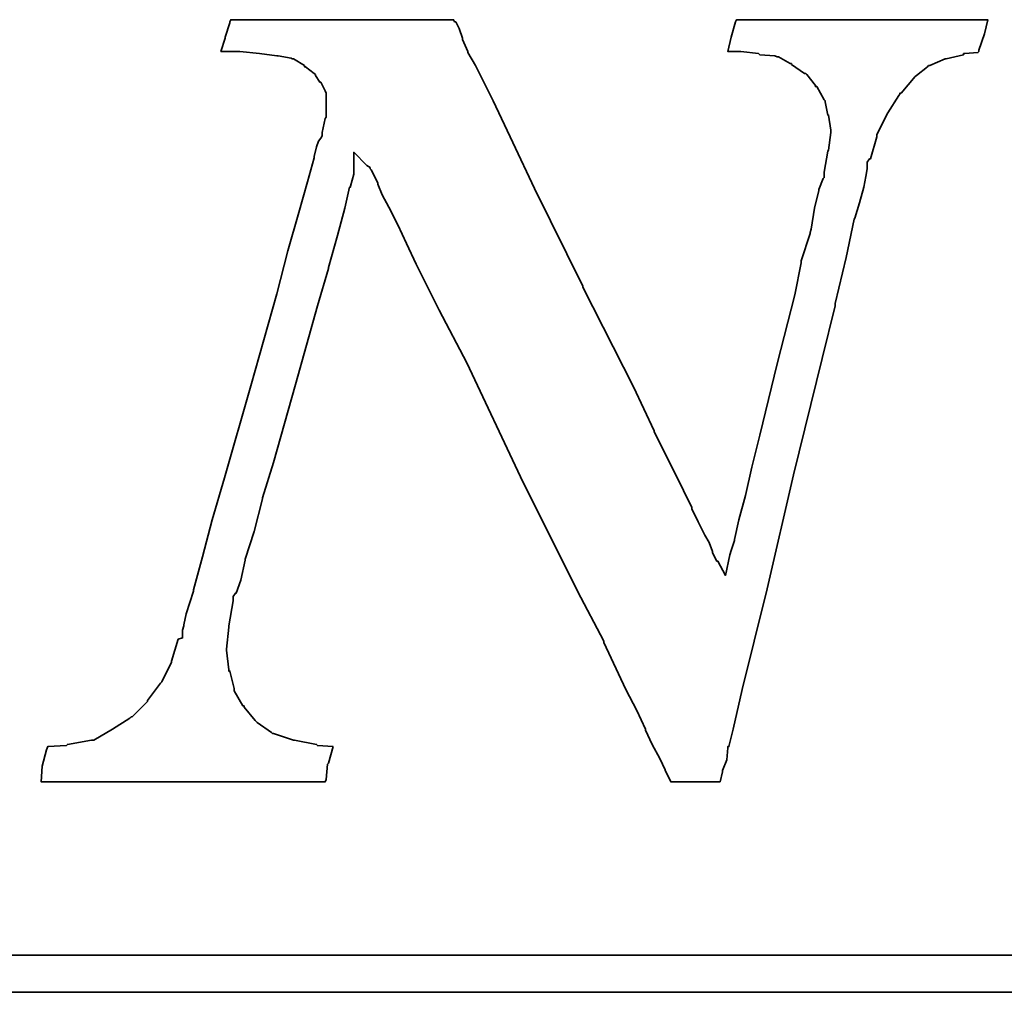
# Model space of a CAD drawing. Header units: millimetres. Extents: x -35 to 321, y -57 to 75.
# Tile 91 of 95: x 216.73 to 218.26, y 1.59 to 3.1. Entities that reach past the tile are written whole.
import ezdxf

# ---------------------------------------------------------------- set-up
doc = ezdxf.new("R2010")
doc.units = ezdxf.units.MM
doc.layers.add('DIM', color=4, linetype='Continuous')
doc.layers.add('layer 1', color=7, linetype='Continuous')

# ---------------------------------------------------------------- blocks, each defined once
blk = doc.blocks.new('TBI MOTION logo(完整正式版)')
at = {"layer": 'layer 1', "color": 22, "lineweight": 35}
for points, knots in [([(58.92625, -7.91875), (58.92625, -7.91875), (58.58625, -7.89375), (58.58625, -7.89375), (58.58625, -7.89375), (58.58625, -7.89375), (58.56625, -7.87125), (58.56625, -7.87125), (58.56625, -7.87125), (58.56625, -7.87125), (58.08375, -7.77375), (58.08375, -7.77375), (58.08375, -7.77375), (58.08375, -7.77375), (58.06125, -7.77375), (58.06125, -7.77375), (58.06125, -7.77375), (58.06125, -7.77375), (57.62625, -7.63125), (57.62625, -7.63125), (57.62625, -7.63125), (57.62625, -7.63125), (57.60625, -7.63125), (57.60625, -7.63125), (57.60625, -7.63125), (57.60625, -7.63125), (57.58125, -7.60625), (57.58125, -7.60625), (57.58125, -7.60625), (57.58125, -7.60625), (57.26625, -7.38875), (57.26625, -7.38875), (57.26625, -7.38875), (57.26625, -7.38875), (57.24625, -7.36875), (57.24625, -7.36875), (57.24625, -7.36875), (57.24625, -7.36875), (57.22125, -7.34375), (57.22125, -7.34375), (57.22125, -7.34375), (57.22125, -7.34375), (56.98125, -7.05375), (56.98125, -7.05375), (56.98125, -7.05375), (56.98125, -7.05375), (56.98125, -7.02875), (56.98125, -7.02875), (56.98125, -7.02875), (56.98125, -7.02875), (56.95625, -7.02875), (56.95625, -7.02875), (56.95625, -7.02875), (56.95625, -7.02875), (56.76625, -6.69625), (56.76625, -6.69625), (56.76625, -6.69625), (56.76625, -6.69625), (56.76625, -6.67125), (56.76625, -6.67125), (56.76625, -6.67125), (56.76625, -6.67125), (56.76625, -6.64875), (56.76625, -6.64875), (56.76625, -6.64875), (56.76625, -6.64875), (56.67125, -6.26375), (56.67125, -6.26375), (56.67125, -6.26375), (56.67125, -6.26375), (56.64625, -6.26375), (56.64625, -6.26375), (56.64625, -6.26375), (56.64625, -6.26375), (56.64625, -6.23875), (56.64625, -6.23875), (56.64625, -6.23875), (56.64625, -6.23875), (56.59625, -5.80875), (56.59625, -5.80875), (56.59625, -5.80875), (56.59625, -5.80875), (56.59625, -5.78375), (56.59625, -5.78375), (56.59625, -5.78375), (56.59625, -5.78375), (56.64625, -5.30375), (56.64625, -5.30375), (56.64625, -5.30375), (56.64625, -5.30375), (56.64625, -5.27875), (56.64625, -5.27875), (56.64625, -5.27875), (56.64625, -5.27875), (56.74125, -4.72875), (56.74125, -4.72875), (56.74125, -4.72875), (56.74125, -4.72875), (56.74125, -4.67875), (56.74125, -4.67875), (56.74125, -4.67875), (56.74125, -4.67875), (56.74125, -4.63375), (56.74125, -4.63375), (56.74125, -4.63375), (56.74125, -4.63375), (56.79125, -4.55875), (56.79125, -4.55875), (56.79125, -4.55875), (56.79125, -4.55875), (56.81125, -4.55875), (56.81125, -4.55875), (56.81125, -4.55875), (56.81125, -4.55875), (56.91125, -4.27375), (56.91125, -4.27375), (56.91125, -4.27375), (56.91125, -4.27375), (57.00625, -3.83874), (57.00625, -3.83874), (57.00625, -3.83874), (57.00625, -3.83874), (57.00625, -3.81374), (57.00625, -3.81374), (57.00625, -3.81374), (57.00625, -3.81374), (57.19875, -3.21374), (57.19875, -3.21374), (57.19875, -3.21374), (57.19875, -3.21374), (57.38625, -2.49625), (57.38625, -2.49625), (57.38625, -2.49625), (57.38625, -2.49625), (57.38625, -2.47374), (57.38625, -2.47374), (57.38625, -2.47374), (57.38625, -2.47374), (57.62625, -1.70375), (57.62625, -1.70375), (57.62625, -1.70375), (57.62625, -1.70375), (58.10625, 0.00125), (58.10625, 0.00125), (58.10625, 0.00125), (58.10625, 0.00125), (58.58625, 1.72625), (58.58625, 1.72625), (58.58625, 1.72625), (58.58625, 1.72625), (58.82625, 2.54125), (58.82625, 2.54125), (58.82625, 2.54125), (58.82625, 2.54125), (58.82625, 2.56374), (58.82625, 2.56374), (58.82625, 2.56374), (58.82625, 2.56374), (59.02125, 3.26125), (59.02125, 3.26125), (59.02125, 3.26125), (59.02125, 3.26125), (59.18625, 3.86125), (59.18625, 3.86125), (59.18625, 3.86125), (59.18625, 3.86125), (59.28625, 4.31875), (59.28625, 4.31875), (59.28625, 4.31875), (59.28625, 4.31875), (59.30625, 4.31875), (59.30625, 4.31875), (59.30625, 4.31875), (59.30625, 4.31875), (59.30625, 4.34125), (59.30625, 4.34125), (59.30625, 4.34125), (59.30625, 4.34125), (59.38125, 4.60625), (59.38125, 4.60625), (59.38125, 4.60625), (59.38125, 4.60625), (59.38125, 4.65125), (59.38125, 4.65125), (59.38125, 4.65125), (59.38125, 4.65125), (59.38125, 5.08625), (59.38125, 5.08625), (59.38125, 5.08625), (59.38125, 5.08625), (59.66625, 4.79624), (59.66625, 4.79624), (59.66625, 4.79624), (59.66625, 4.79624), (59.74125, 4.75124), (59.74125, 4.75124), (59.74125, 4.75124), (59.74125, 4.75124), (59.74125, 4.72624), (59.74125, 4.72624), (59.74125, 4.72624), (59.74125, 4.72624), (59.76125, 4.70124), (59.76125, 4.70124), (59.76125, 4.70124), (59.76125, 4.70124), (59.81125, 4.60625), (59.81125, 4.60625), (59.81125, 4.60625), (59.81125, 4.60625), (59.90625, 4.41125), (59.90625, 4.41125), (59.90625, 4.41125), (59.90625, 4.41125), (59.90625, 4.39125), (59.90625, 4.39125), (59.90625, 4.39125), (59.90625, 4.39125), (60.00375, 4.15124), (60.00375, 4.15124), (60.00375, 4.15124), (60.00375, 4.15124), (60.14625, 3.88374), (60.14625, 3.88374), (60.14625, 3.88374), (60.14625, 3.88374), (60.34125, 3.50124), (60.34125, 3.50124), (60.34125, 3.50124), (60.34125, 3.50124), (60.53125, 3.09125), (60.53125, 3.09125), (60.53125, 3.09125), (60.53125, 3.09125), (60.74625, 2.63625), (60.74625, 2.63625), (60.74625, 2.63625), (60.74625, 2.63625), (61.25125, 1.63124), (61.25125, 1.63124), (61.25125, 1.63124), (61.25125, 1.63124), (61.85125, 0.47625), (61.85125, 0.47625), (61.85125, 0.47625), (61.85125, 0.47625), (63.02625, -2.01874), (63.02625, -2.01874), (63.02625, -2.01874), (63.02625, -2.01874), (64.27625, -4.51374), (64.27625, -4.51374), (64.27625, -4.51374), (64.27625, -4.51374), (64.85125, -5.61375), (64.85125, -5.61375), (64.85125, -5.61375), (64.85125, -5.61375), (64.85125, -5.64125), (64.85125, -5.64125), (64.85125, -5.64125), (64.85125, -5.64125), (65.32875, -6.67125), (65.32875, -6.67125), (65.32875, -6.67125), (65.32875, -6.67125), (65.57125, -7.12875), (65.57125, -7.12875), (65.57125, -7.12875), (65.57125, -7.12875), (65.76125, -7.53625), (65.76125, -7.53625), (65.76125, -7.53625), (65.76125, -7.53625), (65.76125, -7.55625), (65.76125, -7.55625), (65.76125, -7.55625), (65.76125, -7.55625), (65.90375, -7.87125), (65.90375, -7.87125), (65.90375, -7.87125), (65.90375, -7.87125), (66.07125, -8.18125), (66.07125, -8.18125), (66.07125, -8.18125), (66.07125, -8.18125), (66.19125, -8.42375), (66.19125, -8.42375), (66.19125, -8.42375), (66.19125, -8.42375), (66.19125, -8.44375), (66.19125, -8.44375), (66.19125, -8.44375), (66.19125, -8.44375), (66.29125, -8.63875), (66.29125, -8.63875), (66.29125, -8.63875), (66.29125, -8.63875), (66.31125, -8.68625), (66.31125, -8.68625), (66.31125, -8.68625), (66.31125, -8.68625), (66.38375, -8.68625), (66.38375, -8.68625), (66.38375, -8.68625), (66.38375, -8.68625), (66.84125, -8.68625), (66.84125, -8.68625), (66.84125, -8.68625), (66.84125, -8.68625), (67.29625, -8.68625), (67.29625, -8.68625), (67.29625, -8.68625), (67.29625, -8.68625), (67.36625, -8.68625), (67.36625, -8.68625), (67.36625, -8.68625), (67.36625, -8.68625), (67.39125, -8.68625), (67.39125, -8.68625), (67.39125, -8.68625), (67.39125, -8.68625), (67.44125, -8.46875), (67.44125, -8.46875), (67.44125, -8.46875), (67.44125, -8.46875), (67.44125, -8.44375), (67.44125, -8.44375), (67.44125, -8.44375), (67.44125, -8.44375), (67.53625, -8.20375), (67.53625, -8.20375), (67.53625, -8.20375), (67.53625, -8.20375), (67.56125, -7.94375), (67.56125, -7.94375), (67.56125, -7.94375), (67.56125, -7.94375), (67.56125, -7.91875), (67.56125, -7.91875), (67.56125, -7.91875), (67.56125, -7.91875), (67.58625, -7.91875), (67.58625, -7.91875), (67.58625, -7.91875), (67.58625, -7.91875), (67.68125, -7.53625), (67.68125, -7.53625), (67.68125, -7.53625), (67.68125, -7.53625), (67.87375, -6.67125), (67.87375, -6.67125), (67.87375, -6.67125), (67.87375, -6.67125), (68.13625, -5.61375), (68.13625, -5.61375), (68.13625, -5.61375), (68.13625, -5.61375), (68.42375, -4.46374), (68.42375, -4.46374), (68.42375, -4.46374), (68.42375, -4.46374), (68.99875, -1.96874), (68.99875, -1.96874), (68.99875, -1.96874), (68.99875, -1.96874), (69.62625, 0.57625), (69.62625, 0.57625), (69.62625, 0.57625), (69.62625, 0.57625), (69.91125, 1.72625), (69.91125, 1.72625), (69.91125, 1.72625), (69.91125, 1.72625), (69.91125, 1.77625), (69.91125, 1.77625), (69.91125, 1.77625), (69.91125, 1.77625), (70.15125, 2.78124), (70.15125, 2.78124), (70.15125, 2.78124), (70.15125, 2.78124), (70.32125, 3.62125), (70.32125, 3.62125), (70.32125, 3.62125), (70.32125, 3.62125), (70.34125, 3.64625), (70.34125, 3.64625), (70.34125, 3.64625), (70.34125, 3.64625), (70.44125, 3.98125), (70.44125, 3.98125), (70.44125, 3.98125), (70.44125, 3.98125), (70.53625, 4.31875), (70.53625, 4.31875), (70.53625, 4.31875), (70.53625, 4.31875), (70.58125, 4.55875), (70.58125, 4.55875), (70.58125, 4.55875), (70.58125, 4.55875), (70.60625, 4.72624), (70.60625, 4.72624), (70.60625, 4.72624), (70.60625, 4.72624), (70.60625, 4.79624), (70.60625, 4.79624), (70.60625, 4.79624), (70.60625, 4.79624), (70.60625, 4.87125), (70.60625, 4.87125), (70.60625, 4.87125), (70.60625, 4.87125), (70.65625, 4.94125), (70.65625, 4.94125), (70.65625, 4.94125), (70.65625, 4.94125), (70.68125, 4.94125), (70.68125, 4.94125), (70.68125, 4.94125), (70.68125, 4.94125), (70.82125, 5.42125), (70.82125, 5.42125), (70.82125, 5.42125), (70.82125, 5.42125), (70.82125, 5.44625), (70.82125, 5.44625), (70.82125, 5.44625), (70.82125, 5.44625), (70.82125, 5.47125), (70.82125, 5.47125), (70.82125, 5.47125), (70.82125, 5.47125), (71.06125, 5.94625), (71.06125, 5.94625), (71.06125, 5.94625), (71.06125, 5.94625), (71.30125, 6.33124), (71.30125, 6.33124), (71.30125, 6.33124), (71.30125, 6.33124), (71.32625, 6.35625), (71.32625, 6.35625), (71.32625, 6.35625), (71.32625, 6.35625), (71.32625, 6.38124), (71.32625, 6.38124), (71.32625, 6.38124), (71.32625, 6.38124), (71.35125, 6.38124), (71.35125, 6.38124), (71.35125, 6.38124), (71.35125, 6.38124), (71.66125, 6.74125), (71.66125, 6.74125), (71.66125, 6.74125), (71.66125, 6.74125), (71.68625, 6.76625), (71.68625, 6.76625), (71.68625, 6.76625), (71.68625, 6.76625), (71.92625, 6.95624), (71.92625, 6.95624), (71.92625, 6.95624), (71.92625, 6.95624), (71.95125, 6.98125), (71.95125, 6.98125), (71.95125, 6.98125), (71.95125, 6.98125), (71.97625, 6.98125), (71.97625, 6.98125), (71.97625, 6.98125), (71.97625, 6.98125), (72.31125, 7.12624), (72.31125, 7.12624), (72.31125, 7.12624), (72.31125, 7.12624), (72.33375, 7.12624), (72.33375, 7.12624), (72.33375, 7.12624), (72.33375, 7.12624), (72.71625, 7.21875), (72.71625, 7.21875), (72.71625, 7.21875), (72.71625, 7.21875), (72.71625, 7.24624), (72.71625, 7.24624), (72.71625, 7.24624), (72.71625, 7.24624), (72.74125, 7.24624), (72.74125, 7.24624), (72.74125, 7.24624), (72.74125, 7.24624), (73.03124, 7.26624), (73.03124, 7.26624), (73.03124, 7.26624), (73.03124, 7.26624), (73.05375, 7.29125), (73.05375, 7.29125), (73.05375, 7.29125), (73.05375, 7.29125), (73.05375, 7.31625), (73.05375, 7.31625), (73.05375, 7.31625), (73.05375, 7.31625), (73.17625, 7.67625), (73.17625, 7.67625), (73.17625, 7.67625), (73.17625, 7.67625), (73.24625, 7.98625), (73.24625, 7.98625), (73.24625, 7.98625), (73.24625, 7.98625), (73.19625, 7.98625), (73.19625, 7.98625), (73.19625, 7.98625), (73.19625, 7.98625), (72.93625, 7.98625), (72.93625, 7.98625), (72.93625, 7.98625), (72.93625, 7.98625), (72.55125, 7.98625), (72.55125, 7.98625), (72.55125, 7.98625), (72.55125, 7.98625), (72.09625, 7.98625), (72.09625, 7.98625), (72.09625, 7.98625), (72.09625, 7.98625), (71.64125, 7.98625), (71.64125, 7.98625), (71.64125, 7.98625), (71.64125, 7.98625), (70.53625, 7.98625), (70.53625, 7.98625), (70.53625, 7.98625), (70.53625, 7.98625), (69.47875, 7.98625), (69.47875, 7.98625), (69.47875, 7.98625), (69.47875, 7.98625), (68.95125, 7.98625), (68.95125, 7.98625), (68.95125, 7.98625), (68.95125, 7.98625), (68.52125, 7.98625), (68.52125, 7.98625), (68.52125, 7.98625), (68.52125, 7.98625), (68.13625, 7.98625), (68.13625, 7.98625), (68.13625, 7.98625), (68.13625, 7.98625), (67.87375, 7.98625), (67.87375, 7.98625), (67.87375, 7.98625), (67.87375, 7.98625), (67.75125, 7.98625), (67.75125, 7.98625), (67.75125, 7.98625), (67.75125, 7.98625), (67.72625, 7.94125), (67.72625, 7.94125), (67.72625, 7.94125), (67.72625, 7.94125), (67.63125, 7.60625), (67.63125, 7.60625), (67.63125, 7.60625), (67.63125, 7.60625), (67.56125, 7.29125), (67.56125, 7.29125), (67.56125, 7.29125), (67.56125, 7.29125), (67.72625, 7.29125), (67.72625, 7.29125), (67.72625, 7.29125), (67.72625, 7.29125), (67.82625, 7.29125), (67.82625, 7.29125), (67.82625, 7.29125), (67.82625, 7.29125), (67.84625, 7.29125), (67.84625, 7.29125), (67.84625, 7.29125), (67.84625, 7.29125), (68.23125, 7.24624), (68.23125, 7.24624), (68.23125, 7.24624), (68.23125, 7.24624), (68.25875, 7.21875), (68.25875, 7.21875), (68.25875, 7.21875), (68.25875, 7.21875), (68.59125, 7.19624), (68.59125, 7.19624), (68.59125, 7.19624), (68.59125, 7.19624), (68.64125, 7.17125), (68.64125, 7.17125), (68.64125, 7.17125), (68.64125, 7.17125), (68.66625, 7.17125), (68.66625, 7.17125), (68.66625, 7.17125), (68.66625, 7.17125), (68.92625, 7.02624), (68.92625, 7.02624), (68.92625, 7.02624), (68.92625, 7.02624), (68.95125, 7.02624), (68.95125, 7.02624), (68.95125, 7.02624), (68.95125, 7.02624), (68.95125, 7.00624), (68.95125, 7.00624), (68.95125, 7.00624), (68.95125, 7.00624), (69.23875, 6.81125), (69.23875, 6.81125), (69.23875, 6.81125), (69.23875, 6.81125), (69.26625, 6.81125), (69.26625, 6.81125), (69.26625, 6.81125), (69.26625, 6.81125), (69.28625, 6.78625), (69.28625, 6.78625), (69.28625, 6.78625), (69.28625, 6.78625), (69.47875, 6.54875), (69.47875, 6.54875), (69.47875, 6.54875), (69.47875, 6.54875), (69.47875, 6.52375), (69.47875, 6.52375), (69.47875, 6.52375), (69.47875, 6.52375), (69.50625, 6.52375), (69.50625, 6.52375), (69.50625, 6.52375), (69.50625, 6.52375), (69.67125, 6.23625), (69.67125, 6.23625), (69.67125, 6.23625), (69.67125, 6.23625), (69.69375, 6.21125), (69.69375, 6.21125), (69.69375, 6.21125), (69.69375, 6.21125), (69.69375, 6.18625), (69.69375, 6.18625), (69.69375, 6.18625), (69.69375, 6.18625), (69.74625, 5.89875), (69.74625, 5.89875), (69.74625, 5.89875), (69.74625, 5.89875), (69.76625, 5.89875), (69.76625, 5.89875), (69.76625, 5.89875), (69.76625, 5.89875), (69.81375, 5.56625), (69.81375, 5.56625), (69.81375, 5.56625), (69.81375, 5.56625), (69.81375, 5.54125), (69.81375, 5.54125), (69.81375, 5.54125), (69.81375, 5.54125), (69.81375, 5.51625), (69.81375, 5.51625), (69.81375, 5.51625), (69.81375, 5.51625), (69.76625, 5.13125), (69.76625, 5.13125), (69.76625, 5.13125), (69.76625, 5.13125), (69.74625, 5.10874), (69.74625, 5.10874), (69.74625, 5.10874), (69.74625, 5.10874), (69.67125, 4.65125), (69.67125, 4.65125), (69.67125, 4.65125), (69.67125, 4.65125), (69.67125, 4.55875), (69.67125, 4.55875), (69.67125, 4.55875), (69.67125, 4.55875), (69.67125, 4.53125), (69.67125, 4.53125), (69.67125, 4.53125), (69.67125, 4.53125), (69.64625, 4.50874), (69.64625, 4.50874), (69.64625, 4.50874), (69.64625, 4.50874), (69.55125, 4.27125), (69.55125, 4.27125), (69.55125, 4.27125), (69.55125, 4.27125), (69.55125, 4.24625), (69.55125, 4.24625), (69.55125, 4.24625), (69.55125, 4.24625), (69.45375, 3.86125), (69.45375, 3.86125), (69.45375, 3.86125), (69.45375, 3.86125), (69.38625, 3.40624), (69.38625, 3.40624), (69.38625, 3.40624), (69.38625, 3.40624), (69.35875, 3.33125), (69.35875, 3.33125), (69.35875, 3.33125), (69.35875, 3.33125), (69.35875, 3.30875), (69.35875, 3.30875), (69.35875, 3.30875), (69.35875, 3.30875), (69.16625, 2.71125), (69.16625, 2.71125), (69.16625, 2.71125), (69.16625, 2.71125), (69.16625, 2.66375), (69.16625, 2.66375), (69.16625, 2.66375), (69.16625, 2.66375), (69.02625, 1.96374), (69.02625, 1.96374), (69.02625, 1.96374), (69.02625, 1.96374), (68.64125, 0.45624), (68.64125, 0.45624), (68.64125, 0.45624), (68.64125, 0.45624), (68.25875, -1.10625), (68.25875, -1.10625), (68.25875, -1.10625), (68.25875, -1.10625), (68.08625, -1.80125), (68.08625, -1.80125), (68.08625, -1.80125), (68.08625, -1.80125), (67.94625, -2.42625), (67.94625, -2.42625), (67.94625, -2.42625), (67.94625, -2.42625), (67.80125, -2.95375), (67.80125, -2.95375), (67.80125, -2.95375), (67.80125, -2.95375), (67.70625, -3.38375), (67.70625, -3.38375), (67.70625, -3.38375), (67.70625, -3.38375), (67.70625, -3.40875), (67.70625, -3.40875), (67.70625, -3.40875), (67.70625, -3.40875), (67.63125, -3.62375), (67.63125, -3.62375), (67.63125, -3.62375), (67.63125, -3.62375), (67.60625, -3.72125), (67.60625, -3.72125), (67.60625, -3.72125), (67.60625, -3.72125), (67.51125, -4.17375), (67.51125, -4.17375), (67.51125, -4.17375), (67.51125, -4.17375), (67.34625, -3.86374), (67.34625, -3.86374), (67.34625, -3.86374), (67.34625, -3.86374), (67.32125, -3.86374), (67.32125, -3.86374), (67.32125, -3.86374), (67.32125, -3.86374), (67.27125, -3.76874), (67.27125, -3.76874), (67.27125, -3.76874), (67.27125, -3.76874), (67.22625, -3.67374), (67.22625, -3.67374), (67.22625, -3.67374), (67.22625, -3.67374), (67.22625, -3.64875), (67.22625, -3.64875), (67.22625, -3.64875), (67.22625, -3.64875), (67.15125, -3.45375), (67.15125, -3.45375), (67.15125, -3.45375), (67.15125, -3.45375), (67.05625, -3.28875), (67.05625, -3.28875), (67.05625, -3.28875), (67.05625, -3.28875), (66.91125, -3.00125), (66.91125, -3.00125), (66.91125, -3.00125), (66.91125, -3.00125), (66.77125, -2.71375), (66.77125, -2.71375), (66.77125, -2.71375), (66.77125, -2.71375), (66.77125, -2.68875), (66.77125, -2.68875), (66.77125, -2.68875), (66.77125, -2.68875), (66.41125, -1.94374), (66.41125, -1.94374), (66.41125, -1.94374), (66.41125, -1.94374), (65.95125, -1.03375), (65.95125, -1.03375), (65.95125, -1.03375), (65.95125, -1.03375), (65.95125, -1.00875), (65.95125, -1.00875), (65.95125, -1.00875), (65.95125, -1.00875), (65.49625, -0.04874), (65.49625, -0.04874), (65.49625, -0.04874), (65.49625, -0.04874), (64.39375, 2.13624), (64.39375, 2.13624), (64.39375, 2.13624), (64.39375, 2.13624), (64.39375, 2.15624), (64.39375, 2.15624), (64.39375, 2.15624), (64.39375, 2.15624), (63.33625, 4.29125), (63.33625, 4.29125), (63.33625, 4.29125), (63.33625, 4.29125), (62.85625, 5.30125), (62.85625, 5.30125), (62.85625, 5.30125), (62.85625, 5.30125), (62.42625, 6.21125), (62.42625, 6.21125), (62.42625, 6.21125), (62.42625, 6.21125), (62.04125, 6.98125), (62.04125, 6.98125), (62.04125, 6.98125), (62.04125, 6.98125), (61.87375, 7.26624), (61.87375, 7.26624), (61.87375, 7.26624), (61.87375, 7.26624), (61.87375, 7.29125), (61.87375, 7.29125), (61.87375, 7.29125), (61.87375, 7.29125), (61.75625, 7.55625), (61.75625, 7.55625), (61.75625, 7.55625), (61.75625, 7.55625), (61.75625, 7.58124), (61.75625, 7.58124), (61.75625, 7.58124), (61.75625, 7.58124), (61.68375, 7.79375), (61.68375, 7.79375), (61.68375, 7.79375), (61.68375, 7.79375), (61.61125, 7.94125), (61.61125, 7.94125), (61.61125, 7.94125), (61.61125, 7.94125), (61.58625, 7.94125), (61.58625, 7.94125), (61.58625, 7.94125), (61.58625, 7.94125), (61.56375, 7.98625), (61.56375, 7.98625), (61.56375, 7.98625), (61.56375, 7.98625), (61.41875, 7.98625), (61.41875, 7.98625), (61.41875, 7.98625), (61.41875, 7.98625), (61.18125, 7.98625), (61.18125, 7.98625), (61.18125, 7.98625), (61.18125, 7.98625), (60.84125, 7.98625), (60.84125, 7.98625), (60.84125, 7.98625), (60.84125, 7.98625), (60.02625, 7.98625), (60.02625, 7.98625), (60.02625, 7.98625), (60.02625, 7.98625), (59.11625, 7.98625), (59.11625, 7.98625), (59.11625, 7.98625), (59.11625, 7.98625), (58.15625, 7.98625), (58.15625, 7.98625), (58.15625, 7.98625), (58.15625, 7.98625), (57.34125, 7.98625), (57.34125, 7.98625), (57.34125, 7.98625), (57.34125, 7.98625), (57.00625, 7.98625), (57.00625, 7.98625), (57.00625, 7.98625), (57.00625, 7.98625), (56.76625, 7.98625), (56.76625, 7.98625), (56.76625, 7.98625), (56.76625, 7.98625), (56.69125, 7.98625), (56.69125, 7.98625), (56.69125, 7.98625), (56.69125, 7.98625), (56.67125, 7.94125), (56.67125, 7.94125), (56.67125, 7.94125), (56.67125, 7.94125), (56.67125, 7.91625), (56.67125, 7.91625), (56.67125, 7.91625), (56.67125, 7.91625), (56.57125, 7.60625), (56.57125, 7.60625), (56.57125, 7.60625), (56.57125, 7.60625), (56.57125, 7.58124), (56.57125, 7.58124), (56.57125, 7.58124), (56.57125, 7.58124), (56.47625, 7.29125), (56.47625, 7.29125), (56.47625, 7.29125), (56.47625, 7.29125), (56.57125, 7.29125), (56.57125, 7.29125), (56.57125, 7.29125), (56.57125, 7.29125), (56.76625, 7.29125), (56.76625, 7.29125), (56.76625, 7.29125), (56.76625, 7.29125), (56.86125, 7.29125), (56.86125, 7.29125), (56.86125, 7.29125), (56.86125, 7.29125), (56.88625, 7.29125), (56.88625, 7.29125), (56.88625, 7.29125), (56.88625, 7.29125), (57.31625, 7.24624), (57.31625, 7.24624), (57.31625, 7.24624), (57.31625, 7.24624), (57.70125, 7.19624), (57.70125, 7.19624), (57.70125, 7.19624), (57.70125, 7.19624), (57.72625, 7.19624), (57.72625, 7.19624), (57.72625, 7.19624), (57.72625, 7.19624), (58.01125, 7.14624), (58.01125, 7.14624), (58.01125, 7.14624), (58.01125, 7.14624), (58.03625, 7.12624), (58.03625, 7.12624), (58.03625, 7.12624), (58.03625, 7.12624), (58.06125, 7.12624), (58.06125, 7.12624), (58.06125, 7.12624), (58.06125, 7.12624), (58.30125, 6.98125), (58.30125, 6.98125), (58.30125, 6.98125), (58.30125, 6.98125), (58.30125, 6.95624), (58.30125, 6.95624), (58.30125, 6.95624), (58.30125, 6.95624), (58.32375, 6.95624), (58.32375, 6.95624), (58.32375, 6.95624), (58.32375, 6.95624), (58.51625, 6.81125), (58.51625, 6.81125), (58.51625, 6.81125), (58.51625, 6.81125), (58.54125, 6.78625), (58.54125, 6.78625), (58.54125, 6.78625), (58.54125, 6.78625), (58.54125, 6.76625), (58.54125, 6.76625), (58.54125, 6.76625), (58.54125, 6.76625), (58.63625, 6.62124), (58.63625, 6.62124), (58.63625, 6.62124), (58.63625, 6.62124), (58.65875, 6.62124), (58.65875, 6.62124), (58.65875, 6.62124), (58.65875, 6.62124), (58.75625, 6.42625), (58.75625, 6.42625), (58.75625, 6.42625), (58.75625, 6.42625), (58.77875, 6.38124), (58.77875, 6.38124), (58.77875, 6.38124), (58.77875, 6.38124), (58.77875, 6.33124), (58.77875, 6.33124), (58.77875, 6.33124), (58.77875, 6.33124), (58.77875, 6.09125), (58.77875, 6.09125), (58.77875, 6.09125), (58.77875, 6.09125), (58.77875, 5.85125), (58.77875, 5.85125), (58.77875, 5.85125), (58.77875, 5.85125), (58.75625, 5.82625), (58.75625, 5.82625), (58.75625, 5.82625), (58.75625, 5.82625), (58.68625, 5.51625), (58.68625, 5.51625), (58.68625, 5.51625), (58.68625, 5.51625), (58.68625, 5.47125), (58.68625, 5.47125), (58.68625, 5.47125), (58.68625, 5.47125), (58.68625, 5.44625), (58.68625, 5.44625), (58.68625, 5.44625), (58.68625, 5.44625), (58.65875, 5.39625), (58.65875, 5.39625), (58.65875, 5.39625), (58.65875, 5.39625), (58.61125, 5.32624), (58.61125, 5.32624), (58.61125, 5.32624), (58.61125, 5.32624), (58.56625, 5.20375), (58.56625, 5.20375), (58.56625, 5.20375), (58.56625, 5.20375), (58.51625, 4.99125), (58.51625, 4.99125), (58.51625, 4.99125), (58.51625, 4.99125), (58.51625, 4.96625), (58.51625, 4.96625), (58.51625, 4.96625), (58.51625, 4.96625), (58.37125, 4.43625), (58.37125, 4.43625), (58.37125, 4.43625), (58.37125, 4.43625), (58.18125, 3.76625), (58.18125, 3.76625), (58.18125, 3.76625), (58.18125, 3.76625), (57.94125, 2.92624), (57.94125, 2.92624), (57.94125, 2.92624), (57.94125, 2.92624), (57.70125, 1.98874), (57.70125, 1.98874), (57.70125, 1.98874), (57.70125, 1.98874), (57.12625, -0.02374), (57.12625, -0.02374), (57.12625, -0.02374), (57.12625, -0.02374), (56.55125, -2.03875), (56.55125, -2.03875), (56.55125, -2.03875), (56.55125, -2.03875), (56.28625, -2.95375), (56.28625, -2.95375), (56.28625, -2.95375), (56.28625, -2.95375), (56.07125, -3.76874), (56.07125, -3.76874), (56.07125, -3.76874), (56.07125, -3.76874), (55.87625, -4.48874), (55.87625, -4.48874), (55.87625, -4.48874), (55.87625, -4.48874), (55.87625, -4.51374), (55.87625, -4.51374), (55.87625, -4.51374), (55.87625, -4.51374), (55.71125, -5.01625), (55.71125, -5.01625), (55.71125, -5.01625), (55.71125, -5.01625), (55.66125, -5.25375), (55.66125, -5.25375), (55.66125, -5.25375), (55.66125, -5.25375), (55.66125, -5.27875), (55.66125, -5.27875), (55.66125, -5.27875), (55.66125, -5.27875), (55.63625, -5.37375), (55.63625, -5.37375), (55.63625, -5.37375), (55.63625, -5.37375), (55.63625, -5.42375), (55.63625, -5.42375), (55.63625, -5.42375), (55.63625, -5.42375), (55.63625, -5.54125), (55.63625, -5.54125), (55.63625, -5.54125), (55.63625, -5.54125), (55.54125, -5.56875), (55.54125, -5.56875), (55.54125, -5.56875), (55.54125, -5.56875), (55.39625, -6.04875), (55.39625, -6.04875), (55.39625, -6.04875), (55.39625, -6.04875), (55.39625, -6.06875), (55.39625, -6.06875), (55.39625, -6.06875), (55.39625, -6.06875), (55.18125, -6.50375), (55.18125, -6.50375), (55.18125, -6.50375), (55.18125, -6.50375), (55.15625, -6.52875), (55.15625, -6.52875), (55.15625, -6.52875), (55.15625, -6.52875), (54.86875, -6.91125), (54.86875, -6.91125), (54.86875, -6.91125), (54.86875, -6.91125), (54.86875, -6.93375), (54.86875, -6.93375), (54.86875, -6.93375), (54.86875, -6.93375), (54.53125, -7.26875), (54.53125, -7.26875), (54.53125, -7.26875), (54.53125, -7.26875), (54.51125, -7.26875), (54.51125, -7.26875), (54.51125, -7.26875), (54.51125, -7.26875), (54.48625, -7.29625), (54.48625, -7.29625), (54.48625, -7.29625), (54.48625, -7.29625), (54.10375, -7.53625), (54.10375, -7.53625), (54.10375, -7.53625), (54.10375, -7.53625), (53.69625, -7.77375), (53.69625, -7.77375), (53.69625, -7.77375), (53.69625, -7.77375), (53.67125, -7.77375), (53.67125, -7.77375), (53.67125, -7.77375), (53.67125, -7.77375), (53.64625, -7.77375), (53.64625, -7.77375), (53.64625, -7.77375), (53.64625, -7.77375), (53.11625, -7.87125), (53.11625, -7.87125), (53.11625, -7.87125), (53.11625, -7.87125), (53.09625, -7.89375), (53.09625, -7.89375), (53.09625, -7.89375), (53.09625, -7.89375), (52.68625, -7.91875), (52.68625, -7.91875), (52.68625, -7.91875), (52.68625, -7.91875), (52.66125, -7.99125), (52.66125, -7.99125), (52.66125, -7.99125), (52.66125, -7.99125), (52.56625, -8.34875), (52.56625, -8.34875), (52.56625, -8.34875), (52.56625, -8.34875), (52.54125, -8.68625), (52.54125, -8.68625), (52.54125, -8.68625), (52.54125, -8.68625), (52.58875, -8.68625), (52.58875, -8.68625), (52.58875, -8.68625), (52.58875, -8.68625), (52.87625, -8.68625), (52.87625, -8.68625), (52.87625, -8.68625), (52.87625, -8.68625), (53.33625, -8.68625), (53.33625, -8.68625), (53.33625, -8.68625), (53.33625, -8.68625), (53.79125, -8.68625), (53.79125, -8.68625), (53.79125, -8.68625), (53.79125, -8.68625), (54.36625, -8.68625), (54.36625, -8.68625), (54.36625, -8.68625), (54.36625, -8.68625), (55.59125, -8.68625), (55.59125, -8.68625), (55.59125, -8.68625), (55.59125, -8.68625), (56.76625, -8.68625), (56.76625, -8.68625), (56.76625, -8.68625), (56.76625, -8.68625), (57.34125, -8.68625), (57.34125, -8.68625), (57.34125, -8.68625), (57.34125, -8.68625), (57.82125, -8.68625), (57.82125, -8.68625), (57.82125, -8.68625), (57.82125, -8.68625), (58.25125, -8.68625), (58.25125, -8.68625), (58.25125, -8.68625), (58.25125, -8.68625), (58.58625, -8.68625), (58.58625, -8.68625), (58.58625, -8.68625), (58.58625, -8.68625), (58.75625, -8.68625), (58.75625, -8.68625), (58.75625, -8.68625), (58.75625, -8.68625), (58.77875, -8.63875), (58.77875, -8.63875), (58.77875, -8.63875), (58.77875, -8.63875), (58.80625, -8.30375), (58.80625, -8.30375), (58.80625, -8.30375), (58.80625, -8.30375), (58.82625, -8.27875), (58.82625, -8.27875), (58.82625, -8.27875), (58.82625, -8.27875), (58.92625, -7.91875), (58.92625, -7.91875)], [0, 0, 0, 0, 0.003125, 0.003125, 0.003125, 0.003125, 0.00625, 0.00625, 0.00625, 0.00625, 0.009375, 0.009375, 0.009375, 0.009375, 0.0125, 0.0125, 0.0125, 0.0125, 0.015625, 0.015625, 0.015625, 0.015625, 0.01875, 0.01875, 0.01875, 0.01875, 0.021875, 0.021875, 0.021875, 0.021875, 0.025, 0.025, 0.025, 0.025, 0.028125, 0.028125, 0.028125, 0.028125, 0.03125, 0.03125, 0.03125, 0.03125, 0.034375, 0.034375, 0.034375, 0.034375, 0.0375, 0.0375, 0.0375, 0.0375, 0.040625, 0.040625, 0.040625, 0.040625, 0.04375, 0.04375, 0.04375, 0.04375, 0.046875, 0.046875, 0.046875, 0.046875, 0.05, 0.05, 0.05, 0.05, 0.053125, 0.053125, 0.053125, 0.053125, 0.05625, 0.05625, 0.05625, 0.05625, 0.059375, 0.059375, 0.059375, 0.059375, 0.0625, 0.0625, 0.0625, 0.0625, 0.065625, 0.065625, 0.065625, 0.065625, 0.06875, 0.06875, 0.06875, 0.06875, 0.071875, 0.071875, 0.071875, 0.071875, 0.075, 0.075, 0.075, 0.075, 0.078125, 0.078125, 0.078125, 0.078125, 0.08125, 0.08125, 0.08125, 0.08125, 0.084375, 0.084375, 0.084375, 0.084375, 0.0875, 0.0875, 0.0875, 0.0875, 0.090625, 0.090625, 0.090625, 0.090625, 0.09375, 0.09375, 0.09375, 0.09375, 0.096875, 0.096875, 0.096875, 0.096875, 0.1, 0.1, 0.1, 0.1, 0.103125, 0.103125, 0.103125, 0.103125, 0.10625, 0.10625, 0.10625, 0.10625, 0.109375, 0.109375, 0.109375, 0.109375, 0.1125, 0.1125, 0.1125, 0.1125, 0.115625, 0.115625, 0.115625, 0.115625, 0.11875, 0.11875, 0.11875, 0.11875, 0.121875, 0.121875, 0.121875, 0.121875, 0.125, 0.125, 0.125, 0.125, 0.128125, 0.128125, 0.128125, 0.128125, 0.13125, 0.13125, 0.13125, 0.13125, 0.134375, 0.134375, 0.134375, 0.134375, 0.1375, 0.1375, 0.1375, 0.1375, 0.140625, 0.140625, 0.140625, 0.140625, 0.14375, 0.14375, 0.14375, 0.14375, 0.146875, 0.146875, 0.146875, 0.146875, 0.15, 0.15, 0.15, 0.15, 0.153125, 0.153125, 0.153125, 0.153125, 0.15625, 0.15625, 0.15625, 0.15625, 0.159375, 0.159375, 0.159375, 0.159375, 0.1625, 0.1625, 0.1625, 0.1625, 0.165625, 0.165625, 0.165625, 0.165625, 0.16875, 0.16875, 0.16875, 0.16875, 0.171875, 0.171875, 0.171875, 0.171875, 0.175, 0.175, 0.175, 0.175, 0.178125, 0.178125, 0.178125, 0.178125, 0.18125, 0.18125, 0.18125, 0.18125, 0.184375, 0.184375, 0.184375, 0.184375, 0.1875, 0.1875, 0.1875, 0.1875, 0.190625, 0.190625, 0.190625, 0.190625, 0.19375, 0.19375, 0.19375, 0.19375, 0.196875, 0.196875, 0.196875, 0.196875, 0.2, 0.2, 0.2, 0.2, 0.203125, 0.203125, 0.203125, 0.203125, 0.20625, 0.20625, 0.20625, 0.20625, 0.209375, 0.209375, 0.209375, 0.209375, 0.2125, 0.2125, 0.2125, 0.2125, 0.215625, 0.215625, 0.215625, 0.215625, 0.21875, 0.21875, 0.21875, 0.21875, 0.221875, 0.221875, 0.221875, 0.221875, 0.225, 0.225, 0.225, 0.225, 0.228125, 0.228125, 0.228125, 0.228125, 0.23125, 0.23125, 0.23125, 0.23125, 0.234375, 0.234375, 0.234375, 0.234375, 0.2375, 0.2375, 0.2375, 0.2375, 0.240625, 0.240625, 0.240625, 0.240625, 0.24375, 0.24375, 0.24375, 0.24375, 0.246875, 0.246875, 0.246875, 0.246875, 0.25, 0.25, 0.25, 0.25, 0.253125, 0.253125, 0.253125, 0.253125, 0.25625, 0.25625, 0.25625, 0.25625, 0.259375, 0.259375, 0.259375, 0.259375, 0.2625, 0.2625, 0.2625, 0.2625, 0.265625, 0.265625, 0.265625, 0.265625, 0.26875, 0.26875, 0.26875, 0.26875, 0.271875, 0.271875, 0.271875, 0.271875, 0.275, 0.275, 0.275, 0.275, 0.278125, 0.278125, 0.278125, 0.278125, 0.28125, 0.28125, 0.28125, 0.28125, 0.284375, 0.284375, 0.284375, 0.284375, 0.2875, 0.2875, 0.2875, 0.2875, 0.290625, 0.290625, 0.290625, 0.290625, 0.29375, 0.29375, 0.29375, 0.29375, 0.296875, 0.296875, 0.296875, 0.296875, 0.3, 0.3, 0.3, 0.3, 0.303125, 0.303125, 0.303125, 0.303125, 0.30625, 0.30625, 0.30625, 0.30625, 0.309375, 0.309375, 0.309375, 0.309375, 0.3125, 0.3125, 0.3125, 0.3125, 0.315625, 0.315625, 0.315625, 0.315625, 0.31875, 0.31875, 0.31875, 0.31875, 0.321875, 0.321875, 0.321875, 0.321875, 0.325, 0.325, 0.325, 0.325, 0.328125, 0.328125, 0.328125, 0.328125, 0.33125, 0.33125, 0.33125, 0.33125, 0.334375, 0.334375, 0.334375, 0.334375, 0.3375, 0.3375, 0.3375, 0.3375, 0.340625, 0.340625, 0.340625, 0.340625, 0.34375, 0.34375, 0.34375, 0.34375, 0.346875, 0.346875, 0.346875, 0.346875, 0.35, 0.35, 0.35, 0.35, 0.353125, 0.353125, 0.353125, 0.353125, 0.35625, 0.35625, 0.35625, 0.35625, 0.359375, 0.359375, 0.359375, 0.359375, 0.3625, 0.3625, 0.3625, 0.3625, 0.365625, 0.365625, 0.365625, 0.365625, 0.36875, 0.36875, 0.36875, 0.36875, 0.371875, 0.371875, 0.371875, 0.371875, 0.375, 0.375, 0.375, 0.375, 0.378125, 0.378125, 0.378125, 0.378125, 0.38125, 0.38125, 0.38125, 0.38125, 0.384375, 0.384375, 0.384375, 0.384375, 0.3875, 0.3875, 0.3875, 0.3875, 0.390625, 0.390625, 0.390625, 0.390625, 0.39375, 0.39375, 0.39375, 0.39375, 0.396875, 0.396875, 0.396875, 0.396875, 0.4, 0.4, 0.4, 0.4, 0.403125, 0.403125, 0.403125, 0.403125, 0.40625, 0.40625, 0.40625, 0.40625, 0.409375, 0.409375, 0.409375, 0.409375, 0.4125, 0.4125, 0.4125, 0.4125, 0.415625, 0.415625, 0.415625, 0.415625, 0.41875, 0.41875, 0.41875, 0.41875, 0.421875, 0.421875, 0.421875, 0.421875, 0.425, 0.425, 0.425, 0.425, 0.428125, 0.428125, 0.428125, 0.428125, 0.43125, 0.43125, 0.43125, 0.43125, 0.434375, 0.434375, 0.434375, 0.434375, 0.4375, 0.4375, 0.4375, 0.4375, 0.440625, 0.440625, 0.440625, 0.440625, 0.44375, 0.44375, 0.44375, 0.44375, 0.446875, 0.446875, 0.446875, 0.446875, 0.45, 0.45, 0.45, 0.45, 0.453125, 0.453125, 0.453125, 0.453125, 0.45625, 0.45625, 0.45625, 0.45625, 0.459375, 0.459375, 0.459375, 0.459375, 0.4625, 0.4625, 0.4625, 0.4625, 0.465625, 0.465625, 0.465625, 0.465625, 0.46875, 0.46875, 0.46875, 0.46875, 0.471875, 0.471875, 0.471875, 0.471875, 0.475, 0.475, 0.475, 0.475, 0.478125, 0.478125, 0.478125, 0.478125, 0.48125, 0.48125, 0.48125, 0.48125, 0.484375, 0.484375, 0.484375, 0.484375, 0.4875, 0.4875, 0.4875, 0.4875, 0.490625, 0.490625, 0.490625, 0.490625, 0.49375, 0.49375, 0.49375, 0.49375, 0.496875, 0.496875, 0.496875, 0.496875, 0.5, 0.5, 0.5, 0.5, 0.503125, 0.503125, 0.503125, 0.503125, 0.50625, 0.50625, 0.50625, 0.50625, 0.509375, 0.509375, 0.509375, 0.509375, 0.5125, 0.5125, 0.5125, 0.5125, 0.515625, 0.515625, 0.515625, 0.515625, 0.51875, 0.51875, 0.51875, 0.51875, 0.521875, 0.521875, 0.521875, 0.521875, 0.525, 0.525, 0.525, 0.525, 0.528125, 0.528125, 0.528125, 0.528125, 0.53125, 0.53125, 0.53125, 0.53125, 0.534375, 0.534375, 0.534375, 0.534375, 0.5375, 0.5375, 0.5375, 0.5375, 0.540625, 0.540625, 0.540625, 0.540625, 0.54375, 0.54375, 0.54375, 0.54375, 0.546875, 0.546875, 0.546875, 0.546875, 0.55, 0.55, 0.55, 0.55, 0.553125, 0.553125, 0.553125, 0.553125, 0.55625, 0.55625, 0.55625, 0.55625, 0.559375, 0.559375, 0.559375, 0.559375, 0.5625, 0.5625, 0.5625, 0.5625, 0.565625, 0.565625, 0.565625, 0.565625, 0.56875, 0.56875, 0.56875, 0.56875, 0.571875, 0.571875, 0.571875, 0.571875, 0.575, 0.575, 0.575, 0.575, 0.578125, 0.578125, 0.578125, 0.578125, 0.58125, 0.58125, 0.58125, 0.58125, 0.584375, 0.584375, 0.584375, 0.584375, 0.5875, 0.5875, 0.5875, 0.5875, 0.590625, 0.590625, 0.590625, 0.590625, 0.59375, 0.59375, 0.59375, 0.59375, 0.596875, 0.596875, 0.596875, 0.596875, 0.6, 0.6, 0.6, 0.6, 0.603125, 0.603125, 0.603125, 0.603125, 0.60625, 0.60625, 0.60625, 0.60625, 0.609375, 0.609375, 0.609375, 0.609375, 0.6125, 0.6125, 0.6125, 0.6125, 0.615625, 0.615625, 0.615625, 0.615625, 0.61875, 0.61875, 0.61875, 0.61875, 0.621875, 0.621875, 0.621875, 0.621875, 0.625, 0.625, 0.625, 0.625, 0.628125, 0.628125, 0.628125, 0.628125, 0.63125, 0.63125, 0.63125, 0.63125, 0.634375, 0.634375, 0.634375, 0.634375, 0.6375, 0.6375, 0.6375, 0.6375, 0.640625, 0.640625, 0.640625, 0.640625, 0.64375, 0.64375, 0.64375, 0.64375, 0.646875, 0.646875, 0.646875, 0.646875, 0.65, 0.65, 0.65, 0.65, 0.653125, 0.653125, 0.653125, 0.653125, 0.65625, 0.65625, 0.65625, 0.65625, 0.659375, 0.659375, 0.659375, 0.659375, 0.6625, 0.6625, 0.6625, 0.6625, 0.665625, 0.665625, 0.665625, 0.665625, 0.66875, 0.66875, 0.66875, 0.66875, 0.671875, 0.671875, 0.671875, 0.671875, 0.675, 0.675, 0.675, 0.675, 0.678125, 0.678125, 0.678125, 0.678125, 0.68125, 0.68125, 0.68125, 0.68125, 0.684375, 0.684375, 0.684375, 0.684375, 0.6875, 0.6875, 0.6875, 0.6875, 0.690625, 0.690625, 0.690625, 0.690625, 0.69375, 0.69375, 0.69375, 0.69375, 0.696875, 0.696875, 0.696875, 0.696875, 0.7, 0.7, 0.7, 0.7, 0.703125, 0.703125, 0.703125, 0.703125, 0.70625, 0.70625, 0.70625, 0.70625, 0.709375, 0.709375, 0.709375, 0.709375, 0.7125, 0.7125, 0.7125, 0.7125, 0.715625, 0.715625, 0.715625, 0.715625, 0.71875, 0.71875, 0.71875, 0.71875, 0.721875, 0.721875, 0.721875, 0.721875, 0.725, 0.725, 0.725, 0.725, 0.728125, 0.728125, 0.728125, 0.728125, 0.73125, 0.73125, 0.73125, 0.73125, 0.734375, 0.734375, 0.734375, 0.734375, 0.7375, 0.7375, 0.7375, 0.7375, 0.740625, 0.740625, 0.740625, 0.740625, 0.74375, 0.74375, 0.74375, 0.74375, 0.746875, 0.746875, 0.746875, 0.746875, 0.75, 0.75, 0.75, 0.75, 0.753125, 0.753125, 0.753125, 0.753125, 0.75625, 0.75625, 0.75625, 0.75625, 0.759375, 0.759375, 0.759375, 0.759375, 0.7625, 0.7625, 0.7625, 0.7625, 0.765625, 0.765625, 0.765625, 0.765625, 0.76875, 0.76875, 0.76875, 0.76875, 0.771875, 0.771875, 0.771875, 0.771875, 0.775, 0.775, 0.775, 0.775, 0.778125, 0.778125, 0.778125, 0.778125, 0.78125, 0.78125, 0.78125, 0.78125, 0.784375, 0.784375, 0.784375, 0.784375, 0.7875, 0.7875, 0.7875, 0.7875, 0.790625, 0.790625, 0.790625, 0.790625, 0.79375, 0.79375, 0.79375, 0.79375, 0.796875, 0.796875, 0.796875, 0.796875, 0.8, 0.8, 0.8, 0.8, 0.803125, 0.803125, 0.803125, 0.803125, 0.80625, 0.80625, 0.80625, 0.80625, 0.809375, 0.809375, 0.809375, 0.809375, 0.8125, 0.8125, 0.8125, 0.8125, 0.815625, 0.815625, 0.815625, 0.815625, 0.81875, 0.81875, 0.81875, 0.81875, 0.821875, 0.821875, 0.821875, 0.821875, 0.825, 0.825, 0.825, 0.825, 0.828125, 0.828125, 0.828125, 0.828125, 0.83125, 0.83125, 0.83125, 0.83125, 0.834375, 0.834375, 0.834375, 0.834375, 0.8375, 0.8375, 0.8375, 0.8375, 0.840625, 0.840625, 0.840625, 0.840625, 0.84375, 0.84375, 0.84375, 0.84375, 0.846875, 0.846875, 0.846875, 0.846875, 0.85, 0.85, 0.85, 0.85, 0.853125, 0.853125, 0.853125, 0.853125, 0.85625, 0.85625, 0.85625, 0.85625, 0.859375, 0.859375, 0.859375, 0.859375, 0.8625, 0.8625, 0.8625, 0.8625, 0.865625, 0.865625, 0.865625, 0.865625, 0.86875, 0.86875, 0.86875, 0.86875, 0.871875, 0.871875, 0.871875, 0.871875, 0.875, 0.875, 0.875, 0.875, 0.878125, 0.878125, 0.878125, 0.878125, 0.88125, 0.88125, 0.88125, 0.88125, 0.884375, 0.884375, 0.884375, 0.884375, 0.8875, 0.8875, 0.8875, 0.8875, 0.890625, 0.890625, 0.890625, 0.890625, 0.89375, 0.89375, 0.89375, 0.89375, 0.896875, 0.896875, 0.896875, 0.896875, 0.9, 0.9, 0.9, 0.9, 0.903125, 0.903125, 0.903125, 0.903125, 0.90625, 0.90625, 0.90625, 0.90625, 0.909375, 0.909375, 0.909375, 0.909375, 0.9125, 0.9125, 0.9125, 0.9125, 0.915625, 0.915625, 0.915625, 0.915625, 0.91875, 0.91875, 0.91875, 0.91875, 0.921875, 0.921875, 0.921875, 0.921875, 0.925, 0.925, 0.925, 0.925, 0.928125, 0.928125, 0.928125, 0.928125, 0.93125, 0.93125, 0.93125, 0.93125, 0.934375, 0.934375, 0.934375, 0.934375, 0.9375, 0.9375, 0.9375, 0.9375, 0.940625, 0.940625, 0.940625, 0.940625, 0.94375, 0.94375, 0.94375, 0.94375, 0.946875, 0.946875, 0.946875, 0.946875, 0.95, 0.95, 0.95, 0.95, 0.953125, 0.953125, 0.953125, 0.953125, 0.95625, 0.95625, 0.95625, 0.95625, 0.959375, 0.959375, 0.959375, 0.959375, 0.9625, 0.9625, 0.9625, 0.9625, 0.965625, 0.965625, 0.965625, 0.965625, 0.96875, 0.96875, 0.96875, 0.96875, 0.971875, 0.971875, 0.971875, 0.971875, 0.975, 0.975, 0.975, 0.975, 0.978125, 0.978125, 0.978125, 0.978125, 0.98125, 0.98125, 0.98125, 0.98125, 0.984375, 0.984375, 0.984375, 0.984375, 0.9875, 0.9875, 0.9875, 0.9875, 0.990625, 0.990625, 0.990625, 0.990625, 0.99375, 0.99375, 0.99375, 0.99375, 0.996875, 0.996875, 0.996875, 0.996875, 1, 1, 1, 1]), ([(75.90875, -9.47875), (75.90875, -9.47875), (75.90875, -12.28625), (75.90875, -12.28625), (75.90875, -12.28625), (75.90875, -12.28625), (75.90875, -12.47875), (75.90875, -12.47875), (75.90875, -12.47875), (75.90875, -12.47875), (75.71625, -12.47875), (75.71625, -12.47875), (75.71625, -12.47875), (75.71625, -12.47875), (-88.32875, -12.47875), (-88.32875, -12.47875), (-88.32875, -12.47875), (-88.32875, -12.47875), (-88.32875, -13.29375), (-88.32875, -13.29375), (-88.32875, -13.29375), (-88.32875, -13.29375), (82.89125, -13.29375), (82.89125, -13.29375), (82.89125, -13.29375), (82.89125, -13.29375), (75.90875, -9.47875), (75.90875, -9.47875)], [0, 0, 0, 0, 0.14285714, 0.14285714, 0.14285714, 0.14285714, 0.28571429, 0.28571429, 0.28571429, 0.28571429, 0.42857143, 0.42857143, 0.42857143, 0.42857143, 0.57142857, 0.57142857, 0.57142857, 0.57142857, 0.71428571, 0.71428571, 0.71428571, 0.71428571, 0.85714286, 0.85714286, 0.85714286, 0.85714286, 1, 1, 1, 1])]:
    blk.add_open_spline(points, degree=3, knots=knots, dxfattribs=at)
blk.add_open_spline([(54.86875, -6.91125), (54.86875, -6.91125), (54.86875, -6.93375), (54.86875, -6.93375)], degree=3, dxfattribs=at)

msp = doc.modelspace()

# ---------------------------------------------------------------- block references
at = {"layer": 'DIM', "color": 7, "xscale": 0.0712799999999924, "yscale": 0.0712799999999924, "zscale": 0.0712799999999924}
msp.add_blockref('TBI MOTION logo(完整正式版)', (213.0182, 2.5328), dxfattribs=at)

doc.saveas('drawing.dxf')
